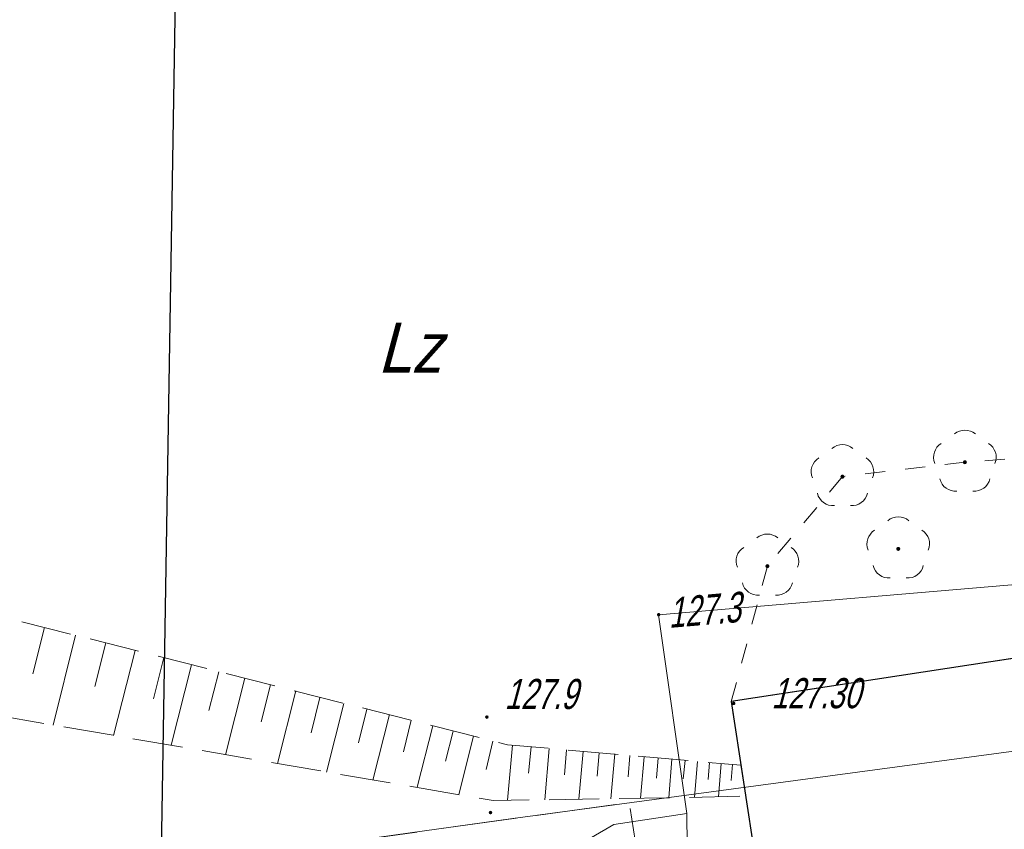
# Model space of a CAD drawing. Extents: x 7463256 to 7464485, y 5957341 to 5958260.
# Tile 36 of 256: x 7463364 to 7463389, y 5957526 to 5957546. Entities that reach past the tile are written whole.
import ezdxf
from ezdxf import colors
from ezdxf.entities.mleader import LeaderData, LeaderLine
from ezdxf.math import Vec2, Vec3

# ---------------------------------------------------------------- set-up
doc = ezdxf.new("R2010")
doc.units = 0
doc.header["$MEASUREMENT"] = 0
for name, pattern in [('1.5_0.5', [2, 1.5, -0.5]), ('218-500', [1, 0.5, -0.5]), ('mz1.25_0.5', [1.75, 1.25, -0.5]), ('mz2.0_0.5', [2.5, 2, -0.5])]:
    doc.linetypes.add(name, pattern=pattern)
doc.layers.get('0').update_dxf_attribs({"color": 2, "linetype": 'CONTINUOUS', "lineweight": 5})
for name, color, linetype in [('000 Inne (niezydentyfikowane)', 7, 'CONTINUOUS'), ('210-Oznaczenie użytku', 7, 'CONTINUOUS'), ('218-Granica użytku', 7, 'CONTINUOUS'), ('drzewo liściaste (punkt)', 7, 'CONTINUOUS'), ('krawężnik (linia)', 7, 'CONTINUOUS'), ('plac (powierzchnia)', 7, 'CONTINUOUS'), ('przewód ciepłowniczy - projektowany lub w budowie (linia) - ob. projektowany', 7, 'CONTINUOUS'), ('przewód elektroenergetyczny (linia)', 7, 'CONTINUOUS'), ('przewód telekomunikacyjny (linia)', 7, 'CONTINUOUS'), ('punkt o określonej wysokości (sieć elektroenergetyczna)', 7, 'CONTINUOUS'), ('punkt o określonej wysokości (sieć elektroenergetyczna)-Atr2', 7, 'CONTINUOUS'), ('punkt wysokościowy naturalny', 7, 'CONTINUOUS'), ('punkt wysokościowy naturalny-Atr2', 7, 'CONTINUOUS'), ('punkt wysokościowy sztuczny', 7, 'CONTINUOUS'), ('punkt wysokościowy sztuczny-Atr2', 7, 'CONTINUOUS'), ('skarpa nieumocniona (powierzchnia)', 7, 'CONTINUOUS')]:
    doc.layers.add(name, color=color, linetype=linetype)
doc.layers.add('OBMBS-21-18876-opis proj', color=1, linetype='CONTINUOUS', lineweight=18)
doc.styles.get("Standard").update_dxf_attribs({"font": 'txt', "width": 0.75})

# ---------------------------------------------------------------- blocks, each defined once
blk = doc.blocks.new('PW01')
at = {"linetype": 'Continuous', "lineweight": 13}
h = blk.add_hatch(color=0, dxfattribs=at)
edge = h.paths.add_edge_path()
edge.add_arc((0, 0), 0.045, 0, 360)
blk = doc.blocks.new('PW02')
at = {"linetype": 'Continuous', "lineweight": 13}
h = blk.add_hatch(color=0, dxfattribs=at)
edge = h.paths.add_edge_path()
edge.add_arc((0, 0), 0.045, 0, 360)
blk = doc.blocks.new('OP021')
at = {"linetype": 'Continuous', "lineweight": 13}
h = blk.add_hatch(color=0, dxfattribs=at)
edge = h.paths.add_edge_path()
edge.add_arc((0, 0), 0.05, 0, 360)
at = {"color": 0, "linetype": 'Continuous', "lineweight": 13}
for centre, start, end in [((0, 0.4), 49.272, 130.728), ((-0.38, 0.124), 121.308, 202.548), ((0.38, 0.124), 337.452, 58.692), ((-0.235, -0.324), 193.221, 274.871), ((0.235, -0.324), 265.129, 346.779)]:
    blk.add_arc(centre, 0.4, start, end, dxfattribs=at)

msp = doc.modelspace()

# ---------------------------------------------------------------- linework, layer by layer
at = {"layer": '000 Inne (niezydentyfikowane)', "color": 7, "linetype": 'Continuous', "lineweight": 13}
for p, q in [((7463364.59, 5957530.53), (7463364.3, 5957529.38)), ((7463365.36, 5957530.34), (7463364.8, 5957528.1)), ((7463366.12, 5957530.15), (7463365.84, 5957529.06)), ((7463366.85, 5957529.96), (7463366.31, 5957527.84)), ((7463367.56, 5957529.78), (7463367.3, 5957528.75)), ((7463368.25, 5957529.6), (7463367.74, 5957527.6)), ((7463368.93, 5957529.43), (7463368.68, 5957528.46)), ((7463369.58, 5957529.27), (7463369.1, 5957527.36)), ((7463370.22, 5957529.1), (7463369.99, 5957528.18)), ((7463370.85, 5957528.95), (7463370.39, 5957527.14)), ((7463371.45, 5957528.79), (7463371.23, 5957527.91)), ((7463372.05, 5957528.64), (7463371.61, 5957526.93)), ((7463372.62, 5957528.5), (7463372.41, 5957527.66)), ((7463373.18, 5957528.36), (7463372.77, 5957526.73)), ((7463373.72, 5957528.22), (7463373.53, 5957527.43)), ((7463374.26, 5957528.08), (7463373.87, 5957526.55)), ((7463374.77, 5957527.95), (7463374.58, 5957527.2)), ((7463375.28, 5957527.82), (7463374.91, 5957526.37)), ((7463375.76, 5957527.7), (7463375.59, 5957526.99)), ((7463376.25, 5957527.6), (7463376.12, 5957526.23)), ((7463376.71, 5957527.56), (7463376.65, 5957526.9)), ((7463377.16, 5957527.52), (7463377.05, 5957526.24)), ((7463377.59, 5957527.48), (7463377.54, 5957526.86)), ((7463378.01, 5957527.44), (7463377.9, 5957526.25)), ((7463378.41, 5957527.41), (7463378.36, 5957526.83)), ((7463378.8, 5957527.38), (7463378.7, 5957526.26)), ((7463379.17, 5957527.34), (7463379.13, 5957526.81)), ((7463379.53, 5957527.31), (7463379.44, 5957526.28)), ((7463379.88, 5957527.28), (7463379.84, 5957526.78)), ((7463380.22, 5957527.25), (7463380.14, 5957526.29)), ((7463380.55, 5957527.22), (7463380.5, 5957526.76)), ((7463380.86, 5957527.19), (7463380.78, 5957526.3)), ((7463381.16, 5957527.17), (7463381.12, 5957526.74)), ((7463381.45, 5957527.14), (7463381.38, 5957526.31)), ((7463381.73, 5957527.12), (7463381.7, 5957526.72))]:
    msp.add_line(p, q, dxfattribs=at)
at = {"layer": '218-Granica użytku', "color": 3, "linetype": '218-500', "lineweight": 18, "flags": 128}
for points in [[(7463390.51, 5957534.87), (7463387.52, 5957534.65)], [(7463387.52, 5957534.65), (7463384.47, 5957534.29)], [(7463384.47, 5957534.29), (7463382.6, 5957532.06)], [(7463382.6, 5957532.06), (7463381.7, 5957528.69)], [(7463381.7, 5957528.69), (7463382.62, 5957522.66)]]:
    msp.add_lwpolyline(points, dxfattribs=at)
at = {"layer": 'krawężnik (linia)', "color": 7, "linetype": 'Continuous', "lineweight": 25, "flags": 128}
msp.add_lwpolyline([(7463407.52, 5957526.48), (7463406.6, 5957532.49), (7463381.7, 5957528.69), (7463382.62, 5957522.66)], dxfattribs=at)
at = {"layer": 'plac (powierzchnia)', "color": 7, "linetype": '1.5_0.5', "lineweight": 18, "flags": 128}
msp.add_lwpolyline([(7463407.52, 5957526.48), (7463382.62, 5957522.66), (7463381.7, 5957528.69), (7463406.6, 5957532.49)], close=True, dxfattribs=at)
at = {"layer": 'przewód ciepłowniczy - projektowany lub w budowie (linia) - ob. projektowany', "color": 212, "linetype": 'mz2.0_0.5', "lineweight": 18, "flags": 128}
msp.add_lwpolyline([(7463384.07, 5957515.36), (7463383.86, 5957516.66), (7463380.69, 5957516.16), (7463379.16, 5957526.17), (7463357.72, 5957523.19), (7463354.43, 5957545.2), (7463354.43, 5957566.829)], dxfattribs=at)
at = {"layer": 'przewód elektroenergetyczny (linia)', "color": 1, "linetype": 'Continuous', "lineweight": 18, "flags": 128}
for points in [[(7463410.1, 5957528.43), (7463408.99, 5957534.18), (7463389.86, 5957531.69), (7463379.89, 5957530.85), (7463380.59, 5957525.9), (7463380.61, 5957524.29)], [(7463290.67, 5957519.7), (7463298.52, 5957519.86), (7463300.17, 5957519.79), (7463314.08, 5957519.84), (7463317.74, 5957516.82), (7463320.85, 5957515.94), (7463327.37, 5957518.85), (7463335.01, 5957521.42), (7463335.92, 5957521.44), (7463337.33, 5957521.08), (7463338.07, 5957521.18), (7463344.01, 5957521.95), (7463345.53, 5957522.15), (7463346.36, 5957520.9), (7463350.25, 5957519.46), (7463349.74, 5957520.6), (7463351.65, 5957521.21), (7463355.11, 5957521.15), (7463358.03, 5957521.31), (7463375.55, 5957524.15), (7463377.56, 5957524.92), (7463378.77, 5957525.62), (7463380.59, 5957525.9), (7463380.61, 5957524.29)]]:
    msp.add_lwpolyline(points, dxfattribs=at)
at = {"layer": 'przewód telekomunikacyjny (linia)', "color": 30, "linetype": 'Continuous', "lineweight": 18, "flags": 128}
msp.add_lwpolyline([(7463344.775, 5957567.559), (7463344.87, 5957557.75), (7463344.87, 5957551.48), (7463344.88, 5957546.23), (7463345.03, 5957537.41), (7463345, 5957528.11), (7463345.08, 5957521.51), (7463353.29, 5957522.65), (7463357.28, 5957523.12), (7463376.26, 5957525.77), (7463395.41, 5957528.35), (7463409.41, 5957530.18), (7463413.76, 5957530.78), (7463424.76, 5957532.24)], dxfattribs=at)
at = {"layer": 'skarpa nieumocniona (powierzchnia)', "color": 7, "linetype": 'mz1.25_0.5', "lineweight": 18, "flags": 128}
msp.add_lwpolyline([(7463346, 5957544.04), (7463345.26, 5957535.43), (7463376.12, 5957527.61), (7463381.94, 5957527.1), (7463382.06, 5957526.33), (7463380.35, 5957526.29), (7463375.77, 5957526.22), (7463355.83, 5957529.64), (7463343.67, 5957533.05), (7463343.63, 5957534.82), (7463343.68, 5957544.09), (7463351.14, 5957548.56)], close=True, dxfattribs=at)

# ---------------------------------------------------------------- block references
at = {"layer": 'drzewo liściaste (punkt)', "color": 94, "linetype": 'Continuous', "lineweight": 13}
for p in [(7463387.52, 5957534.65), (7463384.47, 5957534.29), (7463385.86, 5957532.49), (7463382.6, 5957532.06)]:
    msp.add_blockref('OP021', p, dxfattribs=at)
at = {"layer": 'punkt o określonej wysokości (sieć elektroenergetyczna)', "color": 1, "linetype": 'Continuous', "lineweight": 13}
msp.add_blockref('PW01', (7463379.89, 5957530.85), dxfattribs=at)
at = {"layer": 'punkt wysokościowy naturalny', "color": 7, "linetype": 'Continuous', "lineweight": 13}
for p in [(7463375.61, 5957528.3), (7463375.7, 5957525.92)]:
    msp.add_blockref('PW01', p, dxfattribs=at)
at = {"layer": 'punkt wysokościowy sztuczny', "color": 7, "linetype": 'Continuous', "lineweight": 13}
msp.add_blockref('PW02', (7463381.76, 5957528.64), dxfattribs=at)

# ---------------------------------------------------------------- texts
at = {"layer": '210-Oznaczenie użytku', "color": 3, "linetype": 'Continuous', "lineweight": 18, "oblique": 15, "width": 0.9}
msp.add_text('Lz', height=1.25, dxfattribs=at).set_placement((7463372.89, 5957536.88))
at = {"layer": 'punkt o określonej wysokości (sieć elektroenergetyczna)-Atr2', "color": 1, "oblique": 15, "width": 0.72}
msp.add_text('127.3', height=0.75, rotation=4.82, dxfattribs=at).set_placement((7463380.15, 5957530.52))
at = {"layer": 'punkt wysokościowy naturalny-Atr2', "color": 7, "oblique": 15, "width": 0.72}
msp.add_text('127.9', height=0.75, dxfattribs=at).set_placement((7463376.05, 5957528.5))
at = {"layer": 'punkt wysokościowy sztuczny-Atr2', "color": 7, "oblique": 15, "width": 0.72}
msp.add_text('127.30', height=0.75, dxfattribs=at).set_placement((7463382.7, 5957528.52))

# ---------------------------------------------------------------- next in the draw order: leaders
at = {"layer": 'OBMBS-21-18876-opis proj', "lineweight": 20}
ml = msp.add_multileader_mtext('Standard', dxfattribs=at)
ml.set_content('\\pxqc;{\\W0.9;\\fArial|b0|i0|c238|p34;proj. rura osłonowa DVK160\\PL=2m}', color=256)
ml.set_leader_properties()
ml.build(insert=Vec2(0, 0))
ml.multileader.update_dxf_attribs({"has_text_frame": 1, "text_right_attachment_type": 0, "dogleg_length": 0.36, "arrow_head_size": 1.3})
ctx = ml.context
ctx.base_point, ctx.char_height, ctx.arrow_head_size, ctx.landing_gap_size, ctx.plane_origin, ctx.plane_x_axis, ctx.plane_y_axis = Vec3(7463368.619, 5957570.673, -10.8), 1.3, 1.3, 0.09, Vec3(7463412.935, 5957611.997, -10.8), Vec3(0.999998, -0.001891), Vec3(0.001891, 0.999998)
ctx.right_attachment = 0
notes = []
notes.append((ctx, [(0, (1, 1, 0), (7463368.259, 5957570.674, -10.8), (0.999998, -0.001891), 0.36, [(0, [(7463367.183, 5957505.584, -10.8)], 0, [])])]))
ctx.mtext.insert, ctx.mtext.text_direction, ctx.mtext.rotation, ctx.mtext.width, ctx.mtext.defined_height, ctx.mtext.alignment, ctx.mtext.flow_direction = Vec3(7463375.572, 5957571.44, -10.8), Vec3(0.999998, -0.001891), 6.281295, 15.3063, 27.692, 2, 5
ctx.mtext.has_bg_fill, ctx.mtext.bg_color, ctx.mtext.bg_scale_factor, ctx.mtext.bg_transparency, ctx.mtext.use_window_bg_color = 1, -1023410167, 1.5, 0, 1
for ctx, leaders in notes:
    for number, flags, end, landing, length, lines in leaders:
        leader = LeaderData()
        leader.index, (leader.has_last_leader_line, leader.has_dogleg_vector, leader.attachment_direction) = number, flags
        leader.last_leader_point, leader.dogleg_vector, leader.dogleg_length = Vec3(end), Vec3(landing), length
        for number, points, colour, breaks in lines:
            line = LeaderLine()
            line.index, line.vertices, line.color, line.breaks = number, Vec3.list(points), colors.encode_raw_color(colour), breaks
            leader.lines.append(line)
        ctx.leaders.append(leader)

# ---------------------------------------------------------------- next in the draw order: leaders
ml = msp.add_multileader_mtext('Standard', dxfattribs=at)
ml.set_content('\\pxqc;{\\W1;\\fArial|b0|i0|c238|p34;kabel układany po trasie kabla przeznaczonego do unieczynnienia\\PL=37 m}', color=256)
ml.set_leader_properties()
ml.build(insert=Vec2(0, 0))
ml.multileader.update_dxf_attribs({"has_text_frame": 1, "text_right_attachment_type": 0, "dogleg_length": 0.36, "arrow_head_size": 1.3})
ctx = ml.context
ctx.base_point, ctx.char_height, ctx.arrow_head_size, ctx.landing_gap_size, ctx.plane_origin, ctx.plane_x_axis, ctx.plane_y_axis = Vec3(7463375.055, 5957579.452, -10.8), 1.3, 1.3, 0.09, Vec3(7463493.131, 5957618.345, -10.8), Vec3(0.999998, -0.001891), Vec3(0.001891, 0.999998)
ctx.right_attachment, ctx.text_align_type = 0, 2
notes = []
notes.append((ctx, [(1, (1, 1, 0), (7463403.771, 5957580.059, -10.8), (-0.999998, 0.001891), 0.36, [(1, [(7463411.661, 5957518.381, -10.8)], 0, [])])]))
ctx.mtext.insert, ctx.mtext.text_direction, ctx.mtext.rotation, ctx.mtext.width, ctx.mtext.defined_height, ctx.mtext.alignment, ctx.mtext.flow_direction = Vec3(7463389.234, 5957580.086, -10.8), Vec3(0.999998, -0.001891), 6.281295, 28.41378, 27.692, 2, 5
ctx.mtext.has_bg_fill, ctx.mtext.bg_color, ctx.mtext.bg_scale_factor, ctx.mtext.bg_transparency, ctx.mtext.use_window_bg_color = 1, -1023410167, 1.5, 0, 1
ml = msp.add_multileader_mtext('Standard', dxfattribs=at)
ml.set_content('\\pxqc;{\\W0.9;\\fArial|b0|i0|c238|p34;proj. rura osłonowa DVK160\\PL=39m}', color=256)
ml.set_leader_properties()
ml.build(insert=Vec2(0, 0))
ml.multileader.update_dxf_attribs({"has_text_frame": 1, "text_right_attachment_type": 0, "dogleg_length": 0.36, "arrow_head_size": 1.3})
ctx = ml.context
ctx.base_point, ctx.char_height, ctx.arrow_head_size, ctx.landing_gap_size, ctx.plane_origin, ctx.plane_x_axis, ctx.plane_y_axis = Vec3(7463340.927, 5957574.394, -10.8), 1.3, 1.3, 0.09, Vec3(7463386.471, 5957552.834, -10.8), Vec3(0.999998, -0.001891), Vec3(0.001891, 0.999998)
ctx.right_attachment, ctx.text_align_type = 0, 2
notes.append((ctx, [(0, (1, 1, 0), (7463355.192, 5957575.028, -10.8), (-0.999998, 0.001891), 0.36, [(0, [(7463367.635, 5957489.894, -10.8)], 0, [])])]))
ctx.mtext.insert, ctx.mtext.text_direction, ctx.mtext.rotation, ctx.mtext.width, ctx.mtext.defined_height, ctx.mtext.alignment, ctx.mtext.flow_direction = Vec3(7463347.88, 5957575.042, -10.8), Vec3(0.999998, -0.001891), 6.281295, 15.3063, 27.692, 2, 5
ctx.mtext.has_bg_fill, ctx.mtext.bg_color, ctx.mtext.bg_scale_factor, ctx.mtext.bg_transparency, ctx.mtext.use_window_bg_color = 1, -1023410167, 1.5, 0, 1
for ctx, leaders in notes:
    for number, flags, end, landing, length, lines in leaders:
        leader = LeaderData()
        leader.index, (leader.has_last_leader_line, leader.has_dogleg_vector, leader.attachment_direction) = number, flags
        leader.last_leader_point, leader.dogleg_vector, leader.dogleg_length = Vec3(end), Vec3(landing), length
        for number, points, colour, breaks in lines:
            line = LeaderLine()
            line.index, line.vertices, line.color, line.breaks = number, Vec3.list(points), colors.encode_raw_color(colour), breaks
            leader.lines.append(line)
        ctx.leaders.append(leader)

doc.saveas('drawing.dxf')
